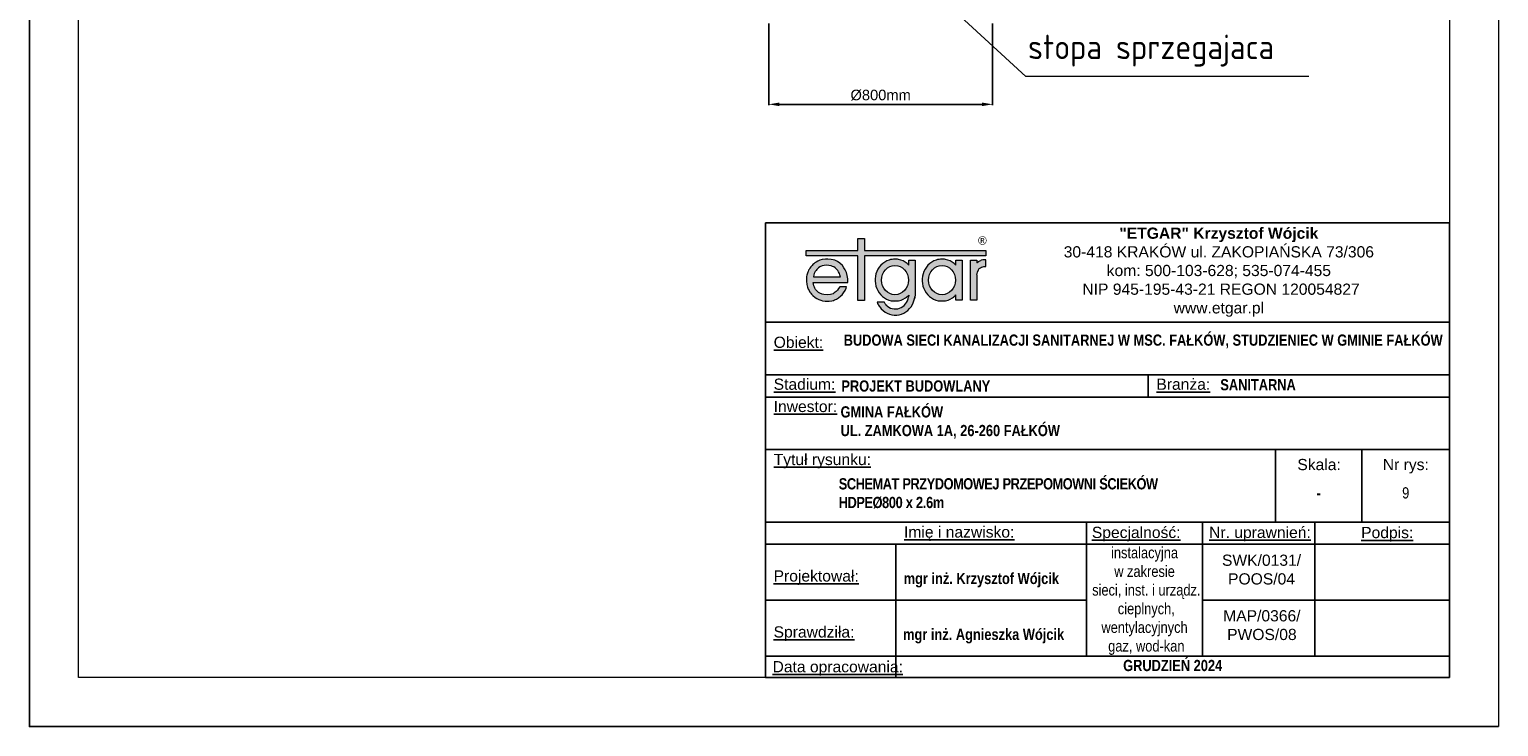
# Model space of a CAD drawing. Header units: millimetres. Extents: x 2060 to 2634, y 1467 to 1764.
# Tile 2 of 64: x 2423 to 2633, y 1467 to 1566. Entities that reach past the tile are written whole.
import ezdxf

# ---------------------------------------------------------------- set-up
doc = ezdxf.new("R2010")
doc.units = ezdxf.units.MM
doc.layers.add('_0', color=7, linetype='Continuous', lineweight=18)
doc.layers.add('_II_Tabelki i ramki', color=7, linetype='Continuous', lineweight=18)
doc.layers.add('_00_Formatka', color=7, linetype='Continuous')
doc.styles.add('ACDINTS', font='isocp.shx', dxfattribs={"height": 1})
doc.styles.add('Arial Narrow', font='arial.ttf')
doc.styles.add('Opisowy', font='arial.ttf')
doc.styles.get("Standard").update_dxf_attribs({"font": 'arial.ttf'})
doc.styles.add('TABELA', font='romans.shx', dxfattribs={"height": 2})
doc.dimstyles.new('Kopia Sebastian 1do30', dxfattribs={"dimtxt": 60, "dimasz": 75, "dimexe": 10, "dimexo": 50, "dimgap": 30, "dimtad": 1, "dimdec": 0, "dimtxsty": 'Standard', "dimcen": 2.5, "dimclrd": 256, "dimclre": 256, "dimclrt": 256, "dimadec": 0, "dimazin": 0, "dimtfac": 1, "dimtdec": 0, "dimtmove": 0, "dimatfit": 3, "dimfxl": 0, "dimlwd": -1, "dimlwe": -1, "dimarcsym": 0})

# ---------------------------------------------------------------- blocks, each defined once
blk = doc.blocks.new('A$C24AC0CAE')
blk.add_hatch(color=3).paths.add_polyline_path([(25.67, 9.23), (8.35, 9.23), (8.35, 10.93), (7.36, 10.93), (7.36, 9.23), (0, 9.23), (0, 8.48), (7.36, 8.48), (7.36, 2.1), (8.35, 2.1), (8.35, 8.48), (25.67, 8.48)])
at = {"lineweight": 18}
h = blk.add_hatch(color=256, dxfattribs=at)
h.paths.add_polyline_path([(4.95, 2.74), (5.13, 2.92), (5.32, 3.17), (5.56, 3.54), (5.71, 3.84), (5.78, 4.06), (4.79, 4.06), (4.63, 3.8), (4.45, 3.55), (4.26, 3.37), (4.01, 3.17), (3.83, 3.06), (3.45, 2.93), (3.05, 2.88), (2.5, 2.93), (2.27, 3), (1.96, 3.12), (1.78, 3.24), (1.52, 3.48), (1.34, 3.68), (1.22, 3.87), (1.17, 3.99), (1.1, 4.18), (1.04, 4.43), (1.01, 4.65), (5.96, 4.65), (5.95, 5.18), (5.87, 5.64), (5.75, 6.08), (5.57, 6.46), (5.4, 6.75), (5.17, 7.07), (4.8, 7.43), (4.48, 7.64), (4.09, 7.83), (3.87, 7.9), (3.58, 7.97), (3.09, 8), (2.75, 8), (2.3, 7.95), (1.94, 7.84), (1.64, 7.71), (1.4, 7.59), (1.22, 7.46), (1.09, 7.34), (0.97, 7.21), (0.84, 7.09), (0.73, 6.97), (0.66, 6.89), (0.53, 6.72), (0.41, 6.54), (0.34, 6.41), (0.27, 6.25), (0.22, 6.15), (0.17, 5.98), (0.09, 5.7), (0.06, 5.51), (0.03, 5.2), (0.02, 4.85), (0.09, 4.36), (0.18, 3.99), (0.28, 3.73), (0.4, 3.52), (0.53, 3.3), (0.66, 3.14), (0.78, 2.99), (0.97, 2.79), (1.28, 2.53), (1.53, 2.36), (1.81, 2.23), (2.07, 2.12), (2.31, 2.05), (2.69, 1.99), (3, 1.99), (3.3, 1.99), (3.67, 2.05), (3.89, 2.11), (4.05, 2.18), (4.32, 2.3), (4.63, 2.49)])
h.paths.add_polyline_path([(1.06, 5.48), (1.1, 5.75), (1.16, 5.93), (1.28, 6.22), (1.41, 6.4), (1.53, 6.53), (1.65, 6.65), (1.78, 6.77), (1.96, 6.9), (2.3, 7.02), (2.58, 7.09), (2.92, 7.14), (3.24, 7.09), (3.57, 7.03), (3.74, 6.96), (3.93, 6.89), (4.13, 6.76), (4.25, 6.65), (4.38, 6.54), (4.51, 6.4), (4.63, 6.19), (4.75, 5.95), (4.81, 5.78), (4.87, 5.63), (4.88, 5.48)], flags=16)
h = blk.add_hatch(color=256, dxfattribs=at)
edge = h.paths.add_edge_path()
edge.add_line((15.56, 7.84), (14.67, 7.84))
edge.add_line((14.67, 7.84), (14.67, 7.15))
edge.add_spline(control_points=[(14.67, 7.15), (14.6, 7.22), (14.52, 7.29), (14.08, 7.66), (13.64, 7.87), (13.02, 7.99), (12.85, 8), (12.69, 8), (12.4, 8), (12.12, 7.96), (11.41, 7.73), (11, 7.46), (10.35, 6.78), (10.11, 6.36), (9.84, 5.45), (9.81, 4.96), (9.97, 4.03), (10.15, 3.58), (10.7, 2.81), (11.07, 2.5), (11.91, 2.08), (12.39, 1.99), (13.33, 2.05), (13.79, 2.2), (14.36, 2.58), (14.52, 2.71), (14.67, 2.87)], knot_values=[5.520049, 5.520049, 5.520049, 5.520049, 5.626987, 5.626987, 6.112202, 6.112202, 6.283185, 6.283185, 6.283185, 6.572803, 6.572803, 7.058019, 7.058019, 7.543234, 7.543234, 8.028449, 8.028449, 8.513665, 8.513665, 8.99888, 8.99888, 9.484095, 9.484095, 9.969311, 9.969311, 10.188021, 10.188021, 10.188021, 10.188021], degree=3, periodic=0)
edge.add_line((14.68, 2.87), (14.63, 2.59))
edge.add_ellipse((12.73, 2.97), major_axis=(0, 2.09), ratio=0.923674, start_angle=136.5689, end_angle=259.5379, ccw=False)
edge.add_line((11.41, 1.46), (11.27, 1.63))
edge.add_line((11.27, 1.63), (11.2, 1.79))
edge.add_line((11.2, 1.79), (11.17, 1.87))
edge.add_line((11.17, 1.87), (10.15, 1.87))
edge.add_line((10.15, 1.87), (10.2, 1.67))
edge.add_spline(control_points=[(10.2, 1.67), (10.29, 1.49), (10.39, 1.32), (10.78, 0.78), (11.15, 0.47), (11.99, 0.06), (12.47, -0.03), (13.4, 0.04), (13.86, 0.2), (14.64, 0.73), (14.96, 1.09), (15.32, 1.77), (15.42, 2.05), (15.48, 2.35)], knot_values=[2.033718, 2.033718, 2.033718, 2.033718, 2.238106, 2.238106, 2.725025, 2.725025, 3.211944, 3.211944, 3.698864, 3.698864, 4.185783, 4.185783, 4.49503, 4.49503, 4.49503, 4.49503], degree=3, periodic=0)
edge.add_line((15.48, 2.35), (15.56, 2.85))
edge.add_line((15.56, 2.85), (15.56, 7.84))
edge = h.paths.add_edge_path(flags=16)
edge.add_ellipse((12.69, 5.01), major_axis=(0, 2.09), ratio=0.923674, start_angle=0, end_angle=360)
h = blk.add_hatch(color=256, dxfattribs=at)
edge = h.paths.add_edge_path()
edge.add_line((22.3, 7.84), (21.41, 7.84))
edge.add_line((21.41, 7.84), (21.41, 7.13))
edge.add_spline(control_points=[(21.41, 7.13), (21.33, 7.21), (21.25, 7.29), (20.81, 7.66), (20.37, 7.87), (19.74, 7.99), (19.58, 8), (19.41, 8)], knot_values=[5.512455, 5.512455, 5.512455, 5.512455, 5.626987, 5.626987, 6.112202, 6.112202, 6.283185, 6.283185, 6.283185, 6.283185], degree=3, periodic=0)
edge.add_spline(control_points=[(19.41, 8), (19.13, 8), (18.85, 7.96), (18.13, 7.73), (17.72, 7.46), (17.08, 6.78), (16.84, 6.36), (16.57, 5.45), (16.54, 4.96), (16.69, 4.03), (16.87, 3.58), (17.42, 2.81), (17.79, 2.5), (18.64, 2.08), (19.11, 1.99), (20.05, 2.05), (20.51, 2.2), (21.09, 2.58), (21.26, 2.72), (21.41, 2.88)], knot_values=[6.283185, 6.283185, 6.283185, 6.283185, 6.572803, 6.572803, 7.058019, 7.058019, 7.543234, 7.543234, 8.028449, 8.028449, 8.513665, 8.513665, 8.99888, 8.99888, 9.484095, 9.484095, 9.969311, 9.969311, 10.195609, 10.195609, 10.195609, 10.195609], degree=3, periodic=0)
edge.add_line((21.41, 2.88), (21.41, 2.15))
edge.add_line((21.41, 2.15), (22.3, 2.15))
edge.add_line((22.3, 2.15), (22.3, 7.84))
edge = h.paths.add_edge_path(flags=16)
edge.add_ellipse((19.41, 5.01), major_axis=(0, 2.09), ratio=0.923674, start_angle=0, end_angle=360)
blk.add_hatch(color=256, dxfattribs=at).paths.add_polyline_path([(25.37, 6.95), (25.67, 6.95), (25.67, 7.92), (25.25, 7.92), (25.03, 7.84), (24.89, 7.78), (24.78, 7.71), (24.68, 7.65), (24.6, 7.6), (24.52, 7.53), (24.45, 7.47), (24.39, 7.47), (24.39, 7.84), (23.5, 7.84), (23.5, 2.15), (24.39, 2.15), (24.39, 5.74), (24.47, 6.12), (24.61, 6.45), (24.73, 6.64), (24.82, 6.71), (24.92, 6.78), (25.06, 6.84), (25.24, 6.91)])
at = {"color": 3, "lineweight": 18}
for points in [[(7.36, 9.23), (7.36, 10.93), (8.35, 10.93), (8.35, 9.23)], [(7.36, 8.48), (0, 8.48), (0, 9.23), (7.36, 9.23)], [(8.35, 8.48), (8.35, 2.1), (7.36, 2.1), (7.36, 8.48)], [(8.35, 9.23), (25.67, 9.23), (25.67, 8.48), (8.35, 8.48)]]:
    blk.add_lwpolyline(points, dxfattribs=at)
at = {"lineweight": 18}
for points in [[(1.01, 4.65), (5.96, 4.65), (5.95, 5.18), (5.87, 5.64), (5.75, 6.08), (5.57, 6.46), (5.4, 6.75), (5.17, 7.07), (4.8, 7.43), (4.48, 7.64), (4.09, 7.83), (3.87, 7.9), (3.58, 7.97), (3.09, 8), (2.75, 8), (2.3, 7.95), (1.94, 7.84), (1.64, 7.71), (1.4, 7.59), (1.22, 7.46), (1.09, 7.34), (0.97, 7.21), (0.84, 7.09), (0.73, 6.97), (0.66, 6.89), (0.53, 6.72), (0.41, 6.54), (0.34, 6.41), (0.27, 6.25), (0.22, 6.15), (0.17, 5.98), (0.09, 5.7), (0.06, 5.51), (0.03, 5.2), (0.02, 4.85), (0.09, 4.36), (0.18, 3.99), (0.28, 3.73), (0.4, 3.52), (0.53, 3.3), (0.66, 3.14), (0.78, 2.99), (0.97, 2.79), (1.28, 2.53), (1.53, 2.36), (1.81, 2.23), (2.07, 2.12), (2.31, 2.05), (2.69, 1.99), (3, 1.99), (3.3, 1.99), (3.67, 2.05), (3.89, 2.11), (4.05, 2.18), (4.32, 2.3), (4.63, 2.49), (4.95, 2.74), (5.13, 2.92), (5.32, 3.17), (5.56, 3.54), (5.71, 3.84), (5.78, 4.06), (4.79, 4.06), (4.63, 3.8), (4.45, 3.55), (4.26, 3.37), (4.01, 3.17), (3.83, 3.06), (3.45, 2.93), (3.05, 2.88), (2.5, 2.93), (2.27, 3), (1.96, 3.12), (1.78, 3.24), (1.52, 3.48), (1.34, 3.68), (1.22, 3.87), (1.17, 3.99), (1.1, 4.18), (1.04, 4.43)], [(1.06, 5.48), (4.88, 5.48), (4.87, 5.63), (4.81, 5.78), (4.75, 5.95), (4.63, 6.19), (4.51, 6.4), (4.38, 6.54), (4.25, 6.65), (4.13, 6.76), (3.93, 6.89), (3.74, 6.96), (3.57, 7.03), (3.24, 7.09), (2.92, 7.14), (2.58, 7.09), (2.3, 7.02), (1.96, 6.9), (1.78, 6.77), (1.65, 6.65), (1.53, 6.53), (1.41, 6.4), (1.28, 6.22), (1.16, 5.93), (1.1, 5.75)]]:
    blk.add_lwpolyline(points, close=True, dxfattribs=at)
for points in [[(14.67, 7.15), (14.67, 7.84), (15.56, 7.84), (15.56, 2.85)], [(21.41, 7.13), (21.41, 7.84), (22.3, 7.84), (22.3, 2.15), (21.41, 2.15), (21.41, 2.88)], [(24.39, 5.74), (24.39, 2.15), (23.5, 2.15), (23.5, 7.84), (24.39, 7.84), (24.39, 7.47)], [(24.39, 5.74), (24.47, 6.12), (24.61, 6.45), (24.73, 6.64), (24.82, 6.71), (24.92, 6.78), (25.06, 6.84), (25.24, 6.91), (25.37, 6.95), (25.67, 6.95), (25.67, 7.92), (25.25, 7.92), (25.03, 7.84), (24.89, 7.78), (24.78, 7.71), (24.68, 7.65), (24.6, 7.6), (24.52, 7.53), (24.45, 7.47), (24.39, 7.47)], [(14.67, 2.85), (14.63, 2.59)], [(14.67, 2.85), (14.67, 2.87)], [(15.56, 2.85), (15.48, 2.35)], [(11.41, 1.46), (11.27, 1.63), (11.2, 1.79), (11.17, 1.87), (10.15, 1.87), (10.2, 1.67)]]:
    blk.add_lwpolyline(points, dxfattribs=at)
for centre in [(12.69, 5.01), (19.41, 5.01)]:
    blk.add_ellipse(centre, major_axis=(0, 2.09), ratio=0.923674, dxfattribs=at)
blk.add_ellipse((12.73, 2.97), major_axis=(0, 2.09), ratio=0.923674, start_param=2.383576, end_param=4.529791, dxfattribs=at)
for points, knots in [([(14.67, 7.15), (14.6, 7.22), (14.52, 7.29), (14.08, 7.66), (13.64, 7.87), (13.02, 7.99), (12.85, 8), (12.69, 8), (12.4, 8), (12.12, 7.96), (11.41, 7.73), (11, 7.46), (10.35, 6.78), (10.11, 6.36), (9.84, 5.45), (9.81, 4.96), (9.97, 4.03), (10.15, 3.58), (10.7, 2.81), (11.07, 2.5), (11.91, 2.08), (12.39, 1.99), (13.33, 2.05), (13.79, 2.2), (14.36, 2.58), (14.52, 2.71), (14.67, 2.87)], [5.520049, 5.520049, 5.520049, 5.520049, 5.626987, 5.626987, 6.112202, 6.112202, 6.283185, 6.283185, 6.283185, 6.572803, 6.572803, 7.058019, 7.058019, 7.543234, 7.543234, 8.028449, 8.028449, 8.513665, 8.513665, 8.99888, 8.99888, 9.484095, 9.484095, 9.969311, 9.969311, 10.188021, 10.188021, 10.188021, 10.188021]), ([(21.41, 7.13), (21.33, 7.21), (21.25, 7.29), (20.81, 7.66), (20.37, 7.87), (19.74, 7.99), (19.58, 8), (19.41, 8), (19.13, 8), (18.85, 7.96), (18.13, 7.73), (17.72, 7.46), (17.08, 6.78), (16.84, 6.36), (16.57, 5.45), (16.54, 4.96), (16.69, 4.03), (16.87, 3.58), (17.42, 2.81), (17.79, 2.5), (18.64, 2.08), (19.11, 1.99), (20.05, 2.05), (20.51, 2.2), (21.09, 2.58), (21.26, 2.72), (21.41, 2.88)], [5.512455, 5.512455, 5.512455, 5.512455, 5.626987, 5.626987, 6.112202, 6.112202, 6.283185, 6.283185, 6.283185, 6.572803, 6.572803, 7.058019, 7.058019, 7.543234, 7.543234, 8.028449, 8.028449, 8.513665, 8.513665, 8.99888, 8.99888, 9.484095, 9.484095, 9.969311, 9.969311, 10.195609, 10.195609, 10.195609, 10.195609]), ([(10.2, 1.67), (10.29, 1.49), (10.39, 1.32), (10.78, 0.78), (11.15, 0.47), (11.99, 0.06), (12.47, -0.03), (13.4, 0.04), (13.86, 0.2), (14.64, 0.73), (14.96, 1.09), (15.36, 1.85), (15.48, 2.23), (15.53, 2.63)], [2.033718, 2.033718, 2.033718, 2.033718, 2.238106, 2.238106, 2.725025, 2.725025, 3.211944, 3.211944, 3.698864, 3.698864, 4.185783, 4.185783, 4.593309, 4.593309, 4.593309, 4.593309])]:
    blk.add_open_spline(points, degree=3, knots=knots, dxfattribs=at)
blk = doc.blocks.new('*D21')
for p, q in [((2528.52, 1567.02), (2528.52, 1555.35)), ((2560.52, 1567.02), (2560.52, 1555.35)), ((2530.02, 1555.45), (2559.02, 1555.45))]:
    blk.add_line(p, q)
for points in [[(2530.02, 1555.7), (2530.02, 1555.2), (2528.52, 1555.45)], [(2559.02, 1555.2), (2559.02, 1555.7), (2560.52, 1555.45)]]:
    blk.add_solid(points)
at = {"layer": 'DEFPOINTS', "color": 0}
for p in [(2528.52, 1567.52), (2560.52, 1567.52), (2560.52, 1555.45)]:
    blk.add_point(p, dxfattribs=at)
at = {"insert": (2544.52, 1556.76), "char_height": 1.5, "attachment_point": 5}
blk.add_mtext('%%C800mm', dxfattribs=at)

msp = doc.modelspace()

# ---------------------------------------------------------------- linework, layer by layer
at = {"lineweight": 0}
for p, q in [((2565.26, 1559.45), (2552.45, 1571.25)), ((2605.74, 1559.45), (2565.26, 1559.45))]:
    msp.add_line(p, q, dxfattribs=at)
for points in [[(2632.85, 1466.53), (2422.85, 1466.53), (2422.85, 1763.53)], [(2422.85, 1763.53), (2422.85, 1466.53)]]:
    msp.add_lwpolyline(points)
at = {"layer": '_0'}
msp.add_lwpolyline([(2422.85, 1763.53), (2632.85, 1763.53), (2632.85, 1466.53), (2422.85, 1466.53)], close=True, dxfattribs=at)
at = {"layer": '_00_Formatka', "color": 0}
for p, q in [((2625.83, 1538.53), (2528.06, 1538.53)), ((2528.06, 1538.53), (2528.06, 1473.53)), ((2528.06, 1524.32), (2625.83, 1524.32)), ((2528.06, 1524.32), (2528.06, 1516.81)), ((2528.06, 1516.81), (2528.06, 1510.44)), ((2528.06, 1516.81), (2625.83, 1516.81)), ((2582.76, 1516.74), (2582.76, 1513.62)), ((2528.06, 1513.62), (2528.06, 1506.12)), ((2528.06, 1513.62), (2625.83, 1513.62)), ((2528.06, 1506.12), (2625.83, 1506.12)), ((2600.96, 1495.76), (2600.96, 1506.12)), ((2613.32, 1506.12), (2613.32, 1495.76)), ((2528.06, 1495.76), (2625.83, 1495.76)), ((2573.94, 1495.76), (2573.94, 1492.58)), ((2582.76, 1495.76), (2605.05, 1495.76)), ((2587.47, 1495.76), (2625.83, 1495.76)), ((2590.53, 1495.76), (2590.53, 1492.58)), ((2606.57, 1495.76), (2606.57, 1476.58)), ((2528.06, 1492.58), (2590.53, 1492.58)), ((2528.06, 1492.58), (2625.83, 1492.58)), ((2546.69, 1492.58), (2546.69, 1473.53)), ((2573.94, 1492.58), (2573.94, 1476.58)), ((2590.53, 1492.58), (2625.83, 1492.58)), ((2590.53, 1492.58), (2590.53, 1476.58)), ((2528.06, 1484.58), (2573.94, 1484.58)), ((2528.06, 1476.58), (2625.83, 1476.58))]:
    msp.add_line(p, q, dxfattribs=at)
for points in [[(2625.83, 1538.53), (2625.83, 1473.53)], [(2528.06, 1473.53), (2625.85, 1473.53)]]:
    msp.add_lwpolyline(points, dxfattribs=at)
at = {"layer": '_00_Formatka', "color": 0, "ltscale": 3000}
for points in [[(2590.53, 1484.58), (2625.83, 1484.58)], [(2590.53, 1482.07), (2590.53, 1482.07)], [(2573.94, 1478.36), (2573.94, 1478.36)], [(2606.57, 1476.58), (2606.57, 1476.58)]]:
    msp.add_lwpolyline(points, dxfattribs=at)
at = {"layer": '_II_Tabelki i ramki'}
for points in [[(2422.85, 1763.53), (2632.85, 1763.53), (2632.85, 1466.53), (2422.85, 1466.53)], [(2429.85, 1756.53), (2625.85, 1756.53), (2625.85, 1473.53), (2429.85, 1473.53)]]:
    msp.add_lwpolyline(points, close=True, dxfattribs=at)
at = {"layer": '_II_Tabelki i ramki', "linetype": 'Continuous'}
msp.add_lwpolyline([(2510.08, 1466.53), (2632.85, 1466.53)], dxfattribs=at)

# ---------------------------------------------------------------- block references
at = {"layer": '_00_Formatka', "color": 0}
msp.add_blockref('A$C24AC0CAE', (2533.88, 1525.33), dxfattribs=at)

# ---------------------------------------------------------------- texts
at = {"lineweight": 0, "style": 'ACDINTS'}
msp.add_text('stopa sprzegajaca', height=3.5, dxfattribs=at).set_placement((2565.58, 1561.91))
at = {"layer": '_00_Formatka', "color": 0, "lineweight": 18, "insert": (2592.86, 1537.84), "char_height": 1.6, "width": 66.3768, "attachment_point": 2, "style": 'Opisowy'}
msp.add_mtext('{\\fArial|b1|i0|c238|p34;"ETGAR" Krzysztof Wójcik\\P\\fArial|b0|i0|c238|p34;30-418 KRAKÓW ul. ZAKOPIAŃSKA 73/306 \\Pkom: 500-103-628; 535-074-455 \\P NIP 945-195-43-21 REGON 120054827\\Pwww.etgar.pl}', dxfattribs=at)
at = {"layer": '_00_Formatka', "color": 0, "insert": (2558.45, 1536.6), "char_height": 1.2, "width": 13.1944, "attachment_point": 1}
msp.add_mtext('{\\fArial|b0|i0|c238|p0;®}', dxfattribs=at)
at = {"layer": '_00_Formatka', "ltscale": 0.35, "insert": (2539.24, 1522.56), "char_height": 1.6, "width": 81, "attachment_point": 1, "style": 'TABELA'}
msp.add_mtext('\\A1;{\\fArial Narrow|b1|i0|c238|p34;BUDOWA SIECI KANALIZACJI SANITARNEJ W MSC. FAŁKÓW, STUDZIENIEC W GMINIE FAŁKÓW}', dxfattribs=at)
at = {"layer": '_00_Formatka', "color": 0, "char_height": 1.6, "style": 'Arial Narrow'}
for s, insert, width, attachment_point in [('{\\L\\C7;Obiekt:}', (2529.23, 1522.25), 10.032, 1), ('{\\L\\C7;Stadium:}', (2529.23, 1516.26), 10.032, 1), ('{\\L\\C7;Branża:}', (2583.93, 1516.26), 10.032, 1), ('{\\fArial Narrow|b1|i0|c238|p34;\\C7;SANITARNA}', (2593.07, 1515.37), 31.5233, 4), ('{\\fArial Narrow|b1|i0|c238|p34;\\C7;PROJEKT BUDOWLANY}', (2538.91, 1515.19), 43.3002, 4), ('{\\L\\C7;Inwestor:}', (2529.23, 1513.08), 10.032, 1), ('{\\fArial Narrow|b1|i0|c238|p34;GMINA FAŁKÓW\\PUL. ZAMKOWA 1A, 26-260 FAŁKÓW}', (2538.79, 1509.99), 107.3096, 4), ('{\\fArial|b0|i0|c238|p34;\\W5.02496; }{\\C7;Skala:}', (2600.96, 1504.78), 12.3584, 1), ('{\\T0.95;\\fArial Narrow|b1|i0|c238|p34;SCHEMAT PRZYDOMOWEJ PRZEPOMOWNI ŚCIEKÓW \\PHDPE%%C800 x 2.6m}', (2538.53, 1499.85), 62.3387, 4), ('{\\fArial Narrow|b1|i0|c238|p34;-}', (2607.14, 1499.92), 14.2466, 5), ('{\\fArial Narrow|b0|i0|c238|p0;9}', (2619.57, 1499.92), 12.5029, 5), ('{\\fArial Narrow|b0|i0|c238|p34;instalacyjna \\Pw zakresie\\P sieci, inst. i urządz.\\P cieplnych, \\Pwentylacyjnych\\P gaz, wod-kan}', (2582.24, 1484.48), 16.0098, 5), ('{\\fArial Narrow|b1|i0|c238|p34;GRUDZIEŃ 2024}', (2586.26, 1475.25), 79.1336, 5)]:
    msp.add_mtext(s, dxfattribs=dict(at, insert=insert, width=width, attachment_point=attachment_point))
for s, insert, attachment_point in [('{\\L\\C7;Tytuł rysunku:}', (2529.23, 1505.5), 1), ('{\\L\\C7;Imię i nazwisko:}', (2547.86, 1495.14), 1), ('{\\L\\C7;Specjalność:}', (2574.71, 1495.08), 1), ('{\\L\\C7;Nr. uprawnień:}', (2591.47, 1495.08), 1), ('{\\L\\C7;Podpis:}', (2613.2, 1495.06), 1), ('SWK/0131/\\PPOOS/04', (2598.96, 1488.96), 5), ('{\\LProjektował:}', (2529.22, 1488.86), 1), ('{\\fArial Narrow|b1|i0|c238|p34;mgr inż. Krzysztof Wójcik}', (2547.81, 1488.5), 1), ('MAP/0366/\\PPWOS/08', (2599.01, 1481.02), 5), ('{\\LSprawdziła:}', (2529.22, 1480.86), 1), ('{\\fArial Narrow|b1|i0|c238|p34;mgr inż. Agnieszka Wójcik}', (2547.73, 1480.51), 1), ('{\\LData opracowania:}', (2529.07, 1475.89), 1)]:
    msp.add_mtext(s, dxfattribs=dict(at, insert=insert, attachment_point=attachment_point))
at = {"layer": '_00_Formatka', "color": 0, "insert": (2613.32, 1504.78), "char_height": 1.6, "width": 12.5029, "attachment_point": 1, "line_spacing_factor": 2, "style": 'Arial Narrow'}
msp.add_mtext('{\\fArial|b0|i0|c238|p34;\\W4.78895; }{\\C7;Nr rys:}', dxfattribs=at)

# ---------------------------------------------------------------- dimensions: what is measured, and where the dimension line sits
dim = msp.add_linear_dim(base=(2560.52, 1555.45), p1=(2528.52, 1567.52), p2=(2560.52, 1567.52), text='%%C800mm', dimstyle='Kopia Sebastian 1do30', override={"dimtxt": 1.5, "dimasz": 1.5, "dimexe": 0.1, "dimexo": 0.5, "dimgap": 0.5, "dimtxsty": 'Standard'})
dim.commit()
dim.dimension.update_dxf_attribs({"geometry": '*D21', "text_midpoint": (2544.52, 1556.76)})

doc.saveas('drawing.dxf')
